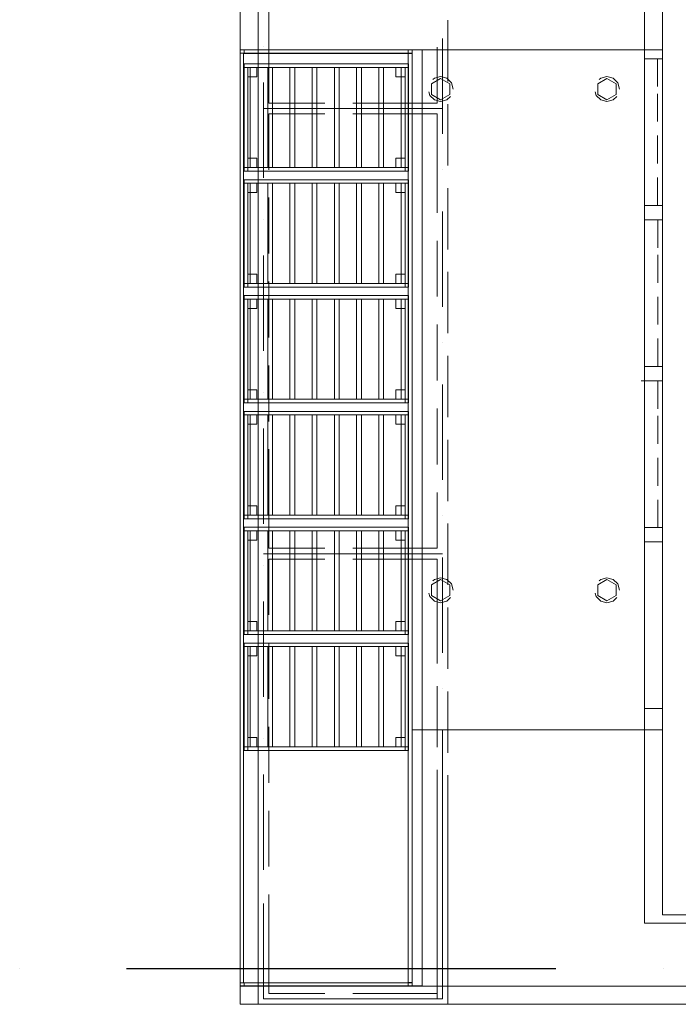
# Model space of a CAD drawing. Header units: millimetres. Extents: x 20872 to 297961, y -293704 to 213007.
# Tile 64 of 256: x 112688 to 114529, y -134901 to -132150. Entities that reach past the tile are written whole.
import ezdxf
from ezdxf.xclip import XClip

# ---------------------------------------------------------------- set-up
doc = ezdxf.new("R2010")
doc.units = ezdxf.units.MM
doc.header["$LTSCALE"] = 100
doc.header["$XCLIPFRAME"] = 2
doc.linetypes.add('ACAD_ISO10W100', pattern=[18, 12, -3, 0, -3])
for name, color, linetype in [('A--L$7--_stramien', 1, 'Continuous'), ('A--L73--_vaste keukenvoorzieningen', 8, 'Continuous'), ('A--T$1A-afwerking', 8, 'Continuous'), ('XREFS', 9, 'Continuous')]:
    doc.layers.add(name, color=color, linetype=linetype)

# ---------------------------------------------------------------- blocks, each defined once
blk = doc.blocks.new('catering')
at = {"layer": 'A--L73--_vaste keukenvoorzieningen', "lineweight": 5}
for points in [[(210541.227, 32268.221), (210541.227, 32322.509)], [(210562.827, 32322.509), (210562.827, 32268.221)], [(210541.227, 32317.243), (210541.227, 32314.118)], [(210541.227, 32317.243), (210541.227, 32314.118)], [(210540.227, 32316.353), (210540.227, 32313.555)], [(210540.227, 32316.353), (210540.227, 32313.555)], [(210563.827, 32305.501), (210563.827, 32316.353)], [(210563.827, 32313.555), (210563.827, 32316.353)], [(210541.827, 32316.11), (210541.827, 32313.703)], [(210541.827, 32316.11), (210541.827, 32313.703)], [(210551.827, 32312.075), (210551.827, 32315.2)], [(210551.827, 32311.775), (210551.827, 32314.9)], [(210551.527, 32308.851), (210551.527, 32314.184)], [(210551.527, 32308.851), (210551.527, 32314.184)], [(210549.827, 32313.555), (210540.227, 32313.555)], [(210540.227, 32313.555), (210540.227, 32271.204)], [(210540.44, 32313.555), (210540.227, 32313.555)], [(210540.227, 32313.555), (210540.227, 32313.355)], [(210540.227, 32313.555), (210540.227, 32271.194)], [(210550.385, 32313.555), (210540.227, 32313.555)], [(210540.227, 32313.555), (210550.385, 32313.555)], [(210540.227, 32313.555), (210550.385, 32313.555)], [(210549.827, 32313.554), (210540.227, 32313.554)], [(210540.227, 32313.554), (210540.227, 32271.202)], [(210540.44, 32313.355), (210540.44, 32313.555)], [(210541.527, 32313.733), (210541.527, 32313.733)], [(210541.527, 32313.733), (210541.527, 32313.733)], [(210541.827, 32313.703), (210541.827, 32310.578)], [(210541.827, 32313.703), (210541.827, 32310.578)], [(210549.827, 32313.555), (210549.613, 32313.555)], [(210549.613, 32313.555), (210549.613, 32313.355)], [(210549.827, 32311.995), (210549.827, 32313.555)], [(210549.827, 32313.555), (210551.387, 32313.555)], [(210549.827, 32271.204), (210549.827, 32313.555)], [(210549.827, 32313.355), (210549.827, 32313.555)], [(210549.827, 32313.354), (210549.827, 32313.554)], [(210550.385, 32271.194), (210550.385, 32313.555)], [(210550.385, 32313.555), (210550.385, 32301.542)], [(210550.385, 32313.555), (210563.827, 32313.555)], [(210551.227, 32310.578), (210551.227, 32313.703)], [(210551.227, 32310.578), (210551.227, 32313.703)], [(210552.168, 32313.555), (210553.728, 32313.555)], [(210554.509, 32313.555), (210556.069, 32313.555)], [(210556.85, 32313.555), (210558.41, 32313.555)], [(210559.192, 32313.555), (210560.752, 32313.555)], [(210561.267, 32313.555), (210562.827, 32313.555)], [(210562.827, 32313.555), (210562.827, 32311.995)], [(210540.227, 32313.355), (210540.44, 32313.355)], [(210540.399, 32261.427), (210540.399, 32313.355)], [(210540.399, 32313.355), (210549.613, 32313.355)], [(210540.399, 32261.425), (210540.399, 32313.354)], [(210540.399, 32313.354), (210549.613, 32313.354)], [(210549.613, 32313.355), (210549.613, 32261.427)], [(210549.613, 32313.355), (210549.827, 32313.355)], [(210549.613, 32313.354), (210549.827, 32313.354)], [(210563.827, 32313.055), (210562.827, 32313.055)], [(210563.55, 32311.495), (210563.55, 32313.055)], [(210563.827, 32311.495), (210563.827, 32313.055)], [(210547.93, 32312.766), (210540.438, 32312.766)], [(210540.438, 32312.766), (210540.438, 32312.566)], [(210547.93, 32312.766), (210540.438, 32312.766)], [(210540.438, 32312.766), (210540.438, 32312.566)], [(210540.438, 32312.566), (210547.93, 32312.566)], [(210540.638, 32312.566), (210540.438, 32312.566)], [(210540.438, 32312.566), (210540.438, 32306.768)], [(210540.638, 32312.566), (210540.438, 32312.566)], [(210540.438, 32312.566), (210540.438, 32306.768)], [(210540.438, 32312.566), (210547.93, 32312.566)], [(210540.638, 32312.566), (210541.158, 32312.566)], [(210540.638, 32312.046), (210540.638, 32312.566)], [(210540.638, 32306.768), (210540.638, 32312.566)], [(210540.638, 32306.768), (210540.638, 32312.566)], [(210541.759, 32312.566), (210540.781, 32312.566)], [(210540.781, 32312.566), (210540.781, 32306.968)], [(210541.158, 32312.566), (210541.158, 32312.046)], [(210541.227, 32312.556), (210541.227, 32309.431)], [(210541.227, 32312.556), (210541.227, 32309.431)], [(210541.759, 32306.968), (210541.759, 32312.566)], [(210543.002, 32312.566), (210542.023, 32312.566)], [(210542.023, 32312.566), (210542.023, 32306.968)], [(210543.002, 32306.968), (210543.002, 32312.566)], [(210544.245, 32312.566), (210543.266, 32312.566)], [(210543.266, 32312.566), (210543.266, 32306.968)], [(210544.245, 32306.968), (210544.245, 32312.566)], [(210545.487, 32312.566), (210544.509, 32312.566)], [(210544.509, 32312.566), (210544.509, 32306.968)], [(210545.487, 32306.968), (210545.487, 32312.566)], [(210546.73, 32312.566), (210545.752, 32312.566)], [(210545.752, 32312.566), (210545.752, 32306.968)], [(210546.73, 32306.968), (210546.73, 32312.566)], [(210547.973, 32312.566), (210546.994, 32312.566)], [(210546.994, 32312.566), (210546.994, 32306.968)], [(210549.636, 32312.766), (210547.93, 32312.766)], [(210549.636, 32312.766), (210547.93, 32312.766)], [(210547.93, 32312.566), (210549.636, 32312.566)], [(210547.93, 32312.566), (210549.636, 32312.566)], [(210547.973, 32306.968), (210547.973, 32312.566)], [(210549.215, 32312.566), (210548.237, 32312.566)], [(210548.237, 32312.566), (210548.237, 32306.968)], [(210548.916, 32312.566), (210549.436, 32312.566)], [(210548.916, 32312.046), (210548.916, 32312.566)], [(210549.215, 32306.968), (210549.215, 32312.566)], [(210549.436, 32312.566), (210549.436, 32312.046)], [(210549.636, 32312.566), (210549.436, 32312.566)], [(210549.436, 32312.566), (210549.436, 32306.968)], [(210549.636, 32312.566), (210549.436, 32312.566)], [(210549.436, 32312.566), (210549.436, 32306.768)], [(210549.636, 32312.566), (210549.636, 32312.766)], [(210549.636, 32312.566), (210549.636, 32312.766)], [(210549.636, 32306.968), (210549.636, 32312.566)], [(210549.636, 32306.768), (210549.636, 32312.566)], [(210541.158, 32312.046), (210540.638, 32312.046)], [(210541.527, 32311.733), (210541.527, 32306.399)], [(210541.527, 32311.733), (210541.527, 32306.399)], [(210549.436, 32312.046), (210548.916, 32312.046)], [(210549.827, 32310.673), (210549.827, 32311.995)], [(210551.427, 32311.955), (210550.907, 32311.655)], [(210550.907, 32311.655), (210551.427, 32311.955)], [(210551.427, 32311.955), (210550.907, 32311.655)], [(210550.907, 32311.655), (210551.427, 32311.955)], [(210551.077, 32311.962), (210550.999, 32311.883)], [(210551.427, 32312.055), (210551.077, 32311.962)], [(210551.777, 32311.962), (210551.427, 32312.055)], [(210551.946, 32311.655), (210551.427, 32311.955)], [(210551.427, 32311.955), (210551.946, 32311.655)], [(210551.946, 32311.655), (210551.427, 32311.955)], [(210551.427, 32311.955), (210551.946, 32311.655)], [(210552.033, 32311.705), (210551.777, 32311.962)], [(210560.727, 32311.955), (210560.207, 32311.655)], [(210560.207, 32311.655), (210560.727, 32311.955)], [(210560.727, 32311.955), (210560.207, 32311.655)], [(210560.207, 32311.655), (210560.727, 32311.955)], [(210560.377, 32311.962), (210560.299, 32311.883)], [(210560.727, 32312.055), (210560.377, 32311.962)], [(210561.077, 32311.962), (210560.727, 32312.055)], [(210561.246, 32311.655), (210560.727, 32311.955)], [(210560.727, 32311.955), (210561.246, 32311.655)], [(210561.246, 32311.655), (210560.727, 32311.955)], [(210560.727, 32311.955), (210561.246, 32311.655)], [(210561.333, 32311.705), (210561.077, 32311.962)], [(210550.77, 32311.194), (210550.821, 32311.005)], [(210550.907, 32311.655), (210550.907, 32311.055)], [(210550.907, 32311.055), (210550.907, 32311.655)], [(210550.907, 32311.655), (210550.907, 32311.055)], [(210550.907, 32311.055), (210550.907, 32311.655)], [(210551.946, 32311.055), (210551.946, 32311.655)], [(210551.946, 32311.655), (210551.946, 32311.055)], [(210551.946, 32311.055), (210551.946, 32311.655)], [(210551.946, 32311.655), (210551.946, 32311.055)], [(210552.127, 32311.355), (210552.033, 32311.705)], [(210560.07, 32311.194), (210560.121, 32311.005)], [(210560.207, 32311.655), (210560.207, 32311.055)], [(210560.207, 32311.055), (210560.207, 32311.655)], [(210560.207, 32311.655), (210560.207, 32311.055)], [(210560.207, 32311.055), (210560.207, 32311.655)], [(210561.246, 32311.055), (210561.246, 32311.655)], [(210561.246, 32311.655), (210561.246, 32311.055)], [(210561.246, 32311.055), (210561.246, 32311.655)], [(210561.246, 32311.655), (210561.246, 32311.055)], [(210561.427, 32311.355), (210561.333, 32311.705)], [(210562.827, 32311.214), (210562.827, 32309.654)], [(210550.821, 32311.005), (210551.077, 32310.749)], [(210550.907, 32311.055), (210551.427, 32310.755)], [(210551.427, 32310.755), (210550.907, 32311.055)], [(210550.907, 32311.055), (210551.427, 32310.755)], [(210551.427, 32310.755), (210550.907, 32311.055)], [(210551.077, 32310.749), (210551.427, 32310.655)], [(210551.427, 32310.755), (210551.946, 32311.055)], [(210551.946, 32311.055), (210551.427, 32310.755)], [(210551.427, 32310.755), (210551.946, 32311.055)], [(210551.946, 32311.055), (210551.427, 32310.755)], [(210551.427, 32310.655), (210551.777, 32310.749)], [(210551.777, 32310.749), (210551.973, 32310.946)], [(210560.121, 32311.005), (210560.377, 32310.749)], [(210560.207, 32311.055), (210560.727, 32310.755)], [(210560.727, 32310.755), (210560.207, 32311.055)], [(210560.207, 32311.055), (210560.727, 32310.755)], [(210560.727, 32310.755), (210560.207, 32311.055)], [(210560.377, 32310.749), (210560.727, 32310.655)], [(210560.727, 32310.755), (210561.246, 32311.055)], [(210561.246, 32311.055), (210560.727, 32310.755)], [(210560.727, 32310.755), (210561.246, 32311.055)], [(210561.246, 32311.055), (210560.727, 32310.755)], [(210560.727, 32310.655), (210561.077, 32310.749)], [(210561.077, 32310.749), (210561.273, 32310.946)], [(210563.55, 32309.538), (210563.55, 32311.098)], [(210563.827, 32309.538), (210563.827, 32311.098)], [(210541.527, 32310.278), (210551.527, 32310.278)], [(210541.527, 32310.278), (210551.527, 32310.278)], [(210541.827, 32310.578), (210544.952, 32310.578)], [(210541.827, 32310.578), (210544.952, 32310.578)], [(210546.514, 32310.578), (210548.102, 32310.578)], [(210546.514, 32310.578), (210548.102, 32310.578)], [(210548.102, 32310.578), (210551.227, 32310.578)], [(210548.102, 32310.578), (210551.227, 32310.578)], [(210551.827, 32307.388), (210551.827, 32310.513)], [(210551.827, 32307.088), (210551.827, 32310.213)], [(210541.827, 32309.978), (210541.827, 32306.853)], [(210541.827, 32309.978), (210544.952, 32309.978)], [(210541.827, 32309.978), (210544.952, 32309.978)], [(210541.827, 32309.978), (210541.827, 32306.853)], [(210546.514, 32309.978), (210548.102, 32309.978)], [(210546.514, 32309.978), (210548.102, 32309.978)], [(210548.102, 32309.978), (210551.227, 32309.978)], [(210548.102, 32309.978), (210551.227, 32309.978)], [(210549.827, 32308.332), (210549.827, 32309.892)], [(210551.227, 32306.853), (210551.227, 32309.978)], [(210551.227, 32306.853), (210551.227, 32309.978)], [(210562.827, 32308.873), (210562.827, 32307.313)], [(210563.55, 32307.197), (210563.55, 32308.757)], [(210563.827, 32307.197), (210563.827, 32308.757)], [(210541.227, 32307.869), (210541.227, 32304.744)], [(210541.227, 32307.869), (210541.227, 32304.744)], [(210540.638, 32307.488), (210541.158, 32307.488)], [(210540.638, 32306.968), (210540.638, 32307.488)], [(210541.158, 32307.488), (210541.158, 32306.968)], [(210548.916, 32307.488), (210549.436, 32307.488)], [(210548.916, 32306.968), (210548.916, 32307.488)], [(210549.436, 32307.488), (210549.436, 32306.968)], [(210549.827, 32305.991), (210549.827, 32307.551)], [(210540.438, 32306.968), (210540.438, 32306.768)], [(210547.93, 32306.968), (210540.438, 32306.968)], [(210540.438, 32306.968), (210540.438, 32306.768)], [(210547.93, 32306.968), (210540.438, 32306.968)], [(210540.438, 32306.768), (210547.93, 32306.768)], [(210540.438, 32306.768), (210547.93, 32306.768)], [(210540.438, 32306.768), (210540.638, 32306.768)], [(210540.438, 32306.768), (210540.638, 32306.768)], [(210541.158, 32306.968), (210540.638, 32306.968)], [(210540.781, 32306.968), (210541.759, 32306.968)], [(210542.023, 32306.968), (210543.002, 32306.968)], [(210543.266, 32306.968), (210544.245, 32306.968)], [(210544.509, 32306.968), (210545.487, 32306.968)], [(210545.752, 32306.968), (210546.73, 32306.968)], [(210546.994, 32306.968), (210547.973, 32306.968)], [(210549.636, 32306.968), (210547.93, 32306.968)], [(210549.636, 32306.968), (210547.93, 32306.968)], [(210547.93, 32306.768), (210549.636, 32306.768)], [(210547.93, 32306.768), (210549.636, 32306.768)], [(210548.237, 32306.968), (210549.215, 32306.968)], [(210549.436, 32306.968), (210548.916, 32306.968)], [(210549.436, 32306.968), (210549.636, 32306.968)], [(210549.436, 32306.768), (210549.636, 32306.768)], [(210549.636, 32306.768), (210549.636, 32306.968)], [(210549.636, 32306.768), (210549.636, 32306.968)], [(210551.227, 32304.446), (210551.227, 32306.853)], [(210551.227, 32304.446), (210551.227, 32306.853)], [(210551.527, 32306.851), (210551.527, 32306.851)], [(210551.527, 32306.851), (210551.527, 32306.851)], [(210540.438, 32306.294), (210540.438, 32306.094)], [(210547.93, 32306.294), (210540.438, 32306.294)], [(210540.438, 32306.294), (210540.438, 32306.094)], [(210547.93, 32306.294), (210540.438, 32306.294)], [(210549.636, 32306.294), (210547.93, 32306.294)], [(210549.636, 32306.294), (210547.93, 32306.294)], [(210549.636, 32306.094), (210549.636, 32306.294)], [(210549.636, 32306.094), (210549.636, 32306.294)], [(210562.827, 32306.532), (210562.827, 32304.972)], [(210563.55, 32304.855), (210563.55, 32306.415)], [(210563.827, 32304.855), (210563.827, 32306.415)], [(210540.638, 32306.094), (210540.438, 32306.094)], [(210540.438, 32306.094), (210540.438, 32300.296)], [(210540.638, 32306.094), (210540.438, 32306.094)], [(210540.438, 32306.094), (210540.438, 32300.296)], [(210540.438, 32306.094), (210547.93, 32306.094)], [(210540.438, 32306.094), (210547.93, 32306.094)], [(210540.638, 32300.296), (210540.638, 32306.094)], [(210540.638, 32300.296), (210540.638, 32306.094)], [(210540.638, 32306.094), (210541.158, 32306.094)], [(210540.638, 32305.574), (210540.638, 32306.094)], [(210541.759, 32306.094), (210540.781, 32306.094)], [(210540.781, 32306.094), (210540.781, 32300.496)], [(210541.158, 32306.094), (210541.158, 32305.574)], [(210541.759, 32300.496), (210541.759, 32306.094)], [(210543.002, 32306.094), (210542.023, 32306.094)], [(210542.023, 32306.094), (210542.023, 32300.496)], [(210543.002, 32300.496), (210543.002, 32306.094)], [(210544.245, 32306.094), (210543.266, 32306.094)], [(210543.266, 32306.094), (210543.266, 32300.496)], [(210544.245, 32300.496), (210544.245, 32306.094)], [(210545.487, 32306.094), (210544.509, 32306.094)], [(210544.509, 32306.094), (210544.509, 32300.496)], [(210545.487, 32300.496), (210545.487, 32306.094)], [(210546.73, 32306.094), (210545.752, 32306.094)], [(210545.752, 32306.094), (210545.752, 32300.496)], [(210546.73, 32300.496), (210546.73, 32306.094)], [(210547.973, 32306.094), (210546.994, 32306.094)], [(210546.994, 32306.094), (210546.994, 32300.496)], [(210547.93, 32306.094), (210549.636, 32306.094)], [(210547.93, 32306.094), (210549.636, 32306.094)], [(210547.973, 32300.496), (210547.973, 32306.094)], [(210549.215, 32306.094), (210548.237, 32306.094)], [(210548.237, 32306.094), (210548.237, 32300.496)], [(210548.916, 32306.094), (210549.436, 32306.094)], [(210548.916, 32305.574), (210548.916, 32306.094)], [(210549.215, 32300.496), (210549.215, 32306.094)], [(210549.636, 32306.094), (210549.436, 32306.094)], [(210549.436, 32306.094), (210549.436, 32300.496)], [(210549.636, 32306.094), (210549.436, 32306.094)], [(210549.436, 32306.094), (210549.436, 32300.296)], [(210549.436, 32306.094), (210549.436, 32305.574)], [(210549.636, 32300.496), (210549.636, 32306.094)], [(210549.636, 32300.296), (210549.636, 32306.094)], [(210551.827, 32302.701), (210551.827, 32305.826)], [(210541.158, 32305.574), (210540.638, 32305.574)], [(210541.827, 32305.291), (210541.827, 32302.166)], [(210541.827, 32305.291), (210541.827, 32302.166)], [(210549.436, 32305.574), (210548.916, 32305.574)], [(210549.827, 32303.65), (210549.827, 32305.21)], [(210551.827, 32302.401), (210551.827, 32305.526)], [(210563.827, 32304.513), (210563.827, 32305.501)], [(210563.827, 32304.855), (210562.827, 32304.855)], [(210541.527, 32304.066), (210541.527, 32304.066)], [(210541.527, 32304.066), (210541.527, 32304.066)], [(210551.527, 32299.184), (210551.527, 32304.518)], [(210551.527, 32299.184), (210551.527, 32304.518)], [(210562.827, 32304.191), (210562.827, 32302.631)], [(210563.827, 32304.055), (210562.827, 32304.055)], [(210563.579, 32302.495), (210563.579, 32304.055)], [(210563.827, 32266.23), (210563.827, 32304.513)], [(210563.827, 32302.495), (210563.827, 32304.055)], [(210541.227, 32303.182), (210541.227, 32300.057)], [(210541.227, 32303.182), (210541.227, 32300.057)], [(210549.827, 32301.309), (210549.827, 32302.869)], [(210551.227, 32299.759), (210551.227, 32302.884)], [(210551.227, 32299.759), (210551.227, 32302.884)], [(210541.527, 32302.066), (210541.527, 32296.733)], [(210541.527, 32302.066), (210541.527, 32296.733)], [(210562.827, 32301.849), (210562.827, 32300.289)], [(210563.579, 32300.538), (210563.579, 32302.098)], [(210563.827, 32300.538), (210563.827, 32302.098)], [(210550.385, 32301.542), (210550.385, 32301.241)], [(210540.638, 32301.016), (210541.158, 32301.016)], [(210540.638, 32300.496), (210540.638, 32301.016)], [(210541.158, 32301.016), (210541.158, 32300.496)], [(210548.916, 32301.016), (210549.436, 32301.016)], [(210548.916, 32300.496), (210548.916, 32301.016)], [(210549.436, 32301.016), (210549.436, 32300.496)], [(210550.385, 32301.241), (210550.385, 32261.227)], [(210551.827, 32298.014), (210551.827, 32301.139)], [(210551.827, 32297.714), (210551.827, 32300.839)], [(210540.438, 32300.496), (210540.438, 32300.296)], [(210547.93, 32300.496), (210540.438, 32300.496)], [(210540.438, 32300.496), (210540.438, 32300.296)], [(210547.93, 32300.496), (210540.438, 32300.496)], [(210540.438, 32300.296), (210540.638, 32300.296)], [(210540.438, 32300.296), (210540.638, 32300.296)], [(210540.438, 32300.296), (210547.93, 32300.296)], [(210540.438, 32300.296), (210547.93, 32300.296)], [(210541.158, 32300.496), (210540.638, 32300.496)], [(210540.781, 32300.496), (210541.759, 32300.496)], [(210541.827, 32300.604), (210541.827, 32297.479)], [(210541.827, 32300.604), (210541.827, 32297.479)], [(210542.023, 32300.496), (210543.002, 32300.496)], [(210543.266, 32300.496), (210544.245, 32300.496)], [(210544.509, 32300.496), (210545.487, 32300.496)], [(210545.752, 32300.496), (210546.73, 32300.496)], [(210546.994, 32300.496), (210547.973, 32300.496)], [(210549.636, 32300.496), (210547.93, 32300.496)], [(210549.636, 32300.496), (210547.93, 32300.496)], [(210547.93, 32300.296), (210549.636, 32300.296)], [(210547.93, 32300.296), (210549.636, 32300.296)], [(210548.237, 32300.496), (210549.215, 32300.496)], [(210549.436, 32300.496), (210548.916, 32300.496)], [(210549.436, 32300.496), (210549.636, 32300.496)], [(210549.436, 32300.296), (210549.636, 32300.296)], [(210549.636, 32300.296), (210549.636, 32300.496)], [(210549.636, 32300.296), (210549.636, 32300.496)], [(210549.827, 32298.967), (210549.827, 32300.527)], [(210540.438, 32299.822), (210540.438, 32299.622)], [(210547.93, 32299.822), (210540.438, 32299.822)], [(210540.438, 32299.822), (210540.438, 32299.622)], [(210547.93, 32299.822), (210540.438, 32299.822)], [(210540.638, 32299.622), (210540.438, 32299.622)], [(210540.438, 32299.622), (210540.438, 32293.824)], [(210540.638, 32299.622), (210540.438, 32299.622)], [(210540.438, 32299.622), (210540.438, 32293.824)], [(210540.438, 32299.622), (210547.93, 32299.622)], [(210540.438, 32299.622), (210547.93, 32299.622)], [(210540.638, 32293.824), (210540.638, 32299.622)], [(210540.638, 32293.824), (210540.638, 32299.622)], [(210540.638, 32299.622), (210541.158, 32299.622)], [(210540.638, 32299.102), (210540.638, 32299.622)], [(210541.759, 32299.622), (210540.781, 32299.622)], [(210540.781, 32299.622), (210540.781, 32294.024)], [(210541.158, 32299.622), (210541.158, 32299.102)], [(210541.759, 32294.024), (210541.759, 32299.622)], [(210543.002, 32299.622), (210542.023, 32299.622)], [(210542.023, 32299.622), (210542.023, 32294.024)], [(210543.002, 32294.024), (210543.002, 32299.622)], [(210544.245, 32299.622), (210543.266, 32299.622)], [(210543.266, 32299.622), (210543.266, 32294.024)], [(210544.245, 32294.024), (210544.245, 32299.622)], [(210545.487, 32299.622), (210544.509, 32299.622)], [(210544.509, 32299.622), (210544.509, 32294.024)], [(210545.487, 32294.024), (210545.487, 32299.622)], [(210546.73, 32299.622), (210545.752, 32299.622)], [(210545.752, 32299.622), (210545.752, 32294.024)], [(210546.73, 32294.024), (210546.73, 32299.622)], [(210547.973, 32299.622), (210546.994, 32299.622)], [(210546.994, 32299.622), (210546.994, 32294.024)], [(210549.636, 32299.822), (210547.93, 32299.822)], [(210549.636, 32299.822), (210547.93, 32299.822)], [(210547.93, 32299.622), (210549.636, 32299.622)], [(210547.93, 32299.622), (210549.636, 32299.622)], [(210547.973, 32294.024), (210547.973, 32299.622)], [(210549.215, 32299.622), (210548.237, 32299.622)], [(210548.237, 32299.622), (210548.237, 32294.024)], [(210548.916, 32299.622), (210549.436, 32299.622)], [(210548.916, 32299.102), (210548.916, 32299.622)], [(210549.215, 32294.024), (210549.215, 32299.622)], [(210549.636, 32299.622), (210549.436, 32299.622)], [(210549.436, 32299.622), (210549.436, 32294.024)], [(210549.636, 32299.622), (210549.436, 32299.622)], [(210549.436, 32299.622), (210549.436, 32293.824)], [(210549.436, 32299.622), (210549.436, 32299.102)], [(210549.636, 32299.622), (210549.636, 32299.822)], [(210549.636, 32299.622), (210549.636, 32299.822)], [(210549.636, 32294.024), (210549.636, 32299.622)], [(210549.636, 32293.824), (210549.636, 32299.622)], [(210563.579, 32298.197), (210563.579, 32299.757)], [(210563.827, 32298.197), (210563.827, 32299.757)], [(210541.158, 32299.102), (210540.638, 32299.102)], [(210549.436, 32299.102), (210548.916, 32299.102)], [(210562.827, 32299.508), (210562.827, 32297.948)], [(210541.227, 32298.495), (210541.227, 32295.37)], [(210541.227, 32298.495), (210541.227, 32295.37)], [(210549.827, 32296.626), (210549.827, 32298.186)], [(210551.227, 32295.072), (210551.227, 32298.197)], [(210551.227, 32295.072), (210551.227, 32298.197)], [(210563.579, 32295.855), (210563.579, 32297.415)], [(210563.827, 32295.855), (210563.827, 32297.415)], [(210551.527, 32297.184), (210551.527, 32297.184)], [(210551.527, 32297.184), (210551.527, 32297.184)], [(210562.827, 32297.167), (210562.827, 32295.607)], [(210551.827, 32293.327), (210551.827, 32296.452)], [(210541.827, 32295.917), (210541.827, 32292.792)], [(210541.827, 32295.917), (210541.827, 32292.792)], [(210549.827, 32294.285), (210549.827, 32295.845)], [(210551.827, 32293.027), (210551.827, 32296.152)], [(210563.827, 32295.855), (210562.827, 32295.855)], [(210551.527, 32289.518), (210551.527, 32294.851)], [(210551.527, 32289.518), (210551.527, 32294.851)], [(210563.827, 32295.055), (210562.636, 32295.055)], [(210562.827, 32295.055), (210563.527, 32295.055)], [(210562.827, 32295.055), (210563.527, 32295.055)], [(210562.827, 32295.055), (210563.527, 32295.055)], [(210562.827, 32294.826), (210562.827, 32293.266)], [(210563.563, 32293.495), (210563.563, 32295.055)], [(210563.827, 32293.495), (210563.827, 32295.055)], [(210540.638, 32294.544), (210541.158, 32294.544)], [(210540.638, 32294.024), (210540.638, 32294.544)], [(210541.158, 32294.544), (210541.158, 32294.024)], [(210541.527, 32294.399), (210541.527, 32294.399)], [(210541.527, 32294.399), (210541.527, 32294.399)], [(210548.916, 32294.544), (210549.436, 32294.544)], [(210548.916, 32294.024), (210548.916, 32294.544)], [(210549.436, 32294.544), (210549.436, 32294.024)], [(210540.438, 32294.024), (210540.438, 32293.824)], [(210547.93, 32294.024), (210540.438, 32294.024)], [(210540.438, 32294.024), (210540.438, 32293.824)], [(210547.93, 32294.024), (210540.438, 32294.024)], [(210540.438, 32293.824), (210540.638, 32293.824)], [(210540.438, 32293.824), (210540.638, 32293.824)], [(210540.438, 32293.824), (210547.93, 32293.824)], [(210540.438, 32293.824), (210547.93, 32293.824)], [(210541.158, 32294.024), (210540.638, 32294.024)], [(210540.781, 32294.024), (210541.759, 32294.024)], [(210541.227, 32293.808), (210541.227, 32290.683)], [(210541.227, 32293.808), (210541.227, 32290.683)], [(210542.023, 32294.024), (210543.002, 32294.024)], [(210543.266, 32294.024), (210544.245, 32294.024)], [(210544.509, 32294.024), (210545.487, 32294.024)], [(210545.752, 32294.024), (210546.73, 32294.024)], [(210546.994, 32294.024), (210547.973, 32294.024)], [(210549.636, 32294.024), (210547.93, 32294.024)], [(210549.636, 32294.024), (210547.93, 32294.024)], [(210547.93, 32293.824), (210549.636, 32293.824)], [(210547.93, 32293.824), (210549.636, 32293.824)], [(210548.237, 32294.024), (210549.215, 32294.024)], [(210549.436, 32294.024), (210548.916, 32294.024)], [(210549.436, 32294.024), (210549.636, 32294.024)], [(210549.436, 32293.824), (210549.636, 32293.824)], [(210549.636, 32293.824), (210549.636, 32294.024)], [(210549.636, 32293.824), (210549.636, 32294.024)], [(210540.438, 32293.35), (210540.438, 32293.15)], [(210547.93, 32293.35), (210540.438, 32293.35)], [(210540.438, 32293.35), (210540.438, 32293.15)], [(210547.93, 32293.35), (210540.438, 32293.35)], [(210540.638, 32293.15), (210540.438, 32293.15)], [(210540.438, 32293.15), (210540.438, 32287.352)], [(210540.638, 32293.15), (210540.438, 32293.15)], [(210540.438, 32293.15), (210540.438, 32287.352)], [(210540.438, 32293.15), (210547.93, 32293.15)], [(210540.438, 32293.15), (210547.93, 32293.15)], [(210540.638, 32287.352), (210540.638, 32293.15)], [(210540.638, 32287.352), (210540.638, 32293.15)], [(210540.638, 32293.15), (210541.158, 32293.15)], [(210540.638, 32292.63), (210540.638, 32293.15)], [(210541.759, 32293.15), (210540.781, 32293.15)], [(210540.781, 32293.15), (210540.781, 32287.552)], [(210541.158, 32293.15), (210541.158, 32292.63)], [(210541.759, 32287.552), (210541.759, 32293.15)], [(210543.002, 32293.15), (210542.023, 32293.15)], [(210542.023, 32293.15), (210542.023, 32287.552)], [(210543.002, 32287.552), (210543.002, 32293.15)], [(210544.245, 32293.15), (210543.266, 32293.15)], [(210543.266, 32293.15), (210543.266, 32287.552)], [(210544.245, 32287.552), (210544.245, 32293.15)], [(210545.487, 32293.15), (210544.509, 32293.15)], [(210544.509, 32293.15), (210544.509, 32287.552)], [(210545.487, 32287.552), (210545.487, 32293.15)], [(210546.73, 32293.15), (210545.752, 32293.15)], [(210545.752, 32293.15), (210545.752, 32287.552)], [(210546.73, 32287.552), (210546.73, 32293.15)], [(210547.973, 32293.15), (210546.994, 32293.15)], [(210546.994, 32293.15), (210546.994, 32287.552)], [(210549.636, 32293.35), (210547.93, 32293.35)], [(210549.636, 32293.35), (210547.93, 32293.35)], [(210547.93, 32293.15), (210549.636, 32293.15)], [(210547.93, 32293.15), (210549.636, 32293.15)], [(210547.973, 32287.552), (210547.973, 32293.15)], [(210549.215, 32293.15), (210548.237, 32293.15)], [(210548.237, 32293.15), (210548.237, 32287.552)], [(210548.916, 32293.15), (210549.436, 32293.15)], [(210548.916, 32292.63), (210548.916, 32293.15)], [(210549.215, 32287.552), (210549.215, 32293.15)], [(210549.636, 32293.15), (210549.436, 32293.15)], [(210549.436, 32293.15), (210549.436, 32287.552)], [(210549.636, 32293.15), (210549.436, 32293.15)], [(210549.436, 32293.15), (210549.436, 32287.352)], [(210549.436, 32293.15), (210549.436, 32292.63)], [(210549.636, 32293.15), (210549.636, 32293.35)], [(210549.636, 32293.15), (210549.636, 32293.35)], [(210549.636, 32287.552), (210549.636, 32293.15)], [(210549.636, 32287.352), (210549.636, 32293.15)], [(210549.827, 32291.944), (210549.827, 32293.504)], [(210551.227, 32290.385), (210551.227, 32293.51)], [(210551.227, 32290.385), (210551.227, 32293.51)], [(210563.563, 32291.538), (210563.563, 32293.098)], [(210563.827, 32291.538), (210563.827, 32293.098)], [(210541.158, 32292.63), (210540.638, 32292.63)], [(210549.436, 32292.63), (210548.916, 32292.63)], [(210562.827, 32292.485), (210562.827, 32290.925)], [(210541.527, 32292.399), (210541.527, 32287.066)], [(210541.527, 32292.399), (210541.527, 32287.066)], [(210551.827, 32288.64), (210551.827, 32291.765)], [(210551.827, 32288.34), (210551.827, 32291.465)], [(210541.827, 32291.23), (210541.827, 32288.823)], [(210541.827, 32291.23), (210541.827, 32288.823)], [(210549.827, 32289.603), (210549.827, 32291.163)], [(210563.563, 32289.197), (210563.563, 32290.757)], [(210563.827, 32289.197), (210563.827, 32290.757)], [(210562.827, 32290.143), (210562.827, 32288.583)], [(210541.227, 32289.121), (210541.227, 32285.996)], [(210541.227, 32289.121), (210541.227, 32285.996)], [(210541.827, 32288.823), (210541.827, 32285.698)], [(210541.827, 32288.823), (210541.827, 32285.698)], [(210549.827, 32287.261), (210549.827, 32288.821)], [(210551.227, 32285.698), (210551.227, 32288.823)], [(210551.227, 32285.698), (210551.227, 32288.823)], [(210540.638, 32288.072), (210541.158, 32288.072)], [(210540.638, 32287.552), (210540.638, 32288.072)], [(210541.158, 32288.072), (210541.158, 32287.552)], [(210548.916, 32288.072), (210549.436, 32288.072)], [(210548.916, 32287.552), (210548.916, 32288.072)], [(210549.436, 32288.072), (210549.436, 32287.552)], [(210563.563, 32286.855), (210563.563, 32288.415)], [(210563.827, 32286.855), (210563.827, 32288.415)], [(210540.438, 32287.552), (210540.438, 32287.352)], [(210547.93, 32287.552), (210540.438, 32287.552)], [(210540.438, 32287.552), (210540.438, 32287.352)], [(210547.93, 32287.552), (210540.438, 32287.552)], [(210541.158, 32287.552), (210540.638, 32287.552)], [(210540.781, 32287.552), (210541.759, 32287.552)], [(210542.023, 32287.552), (210543.002, 32287.552)], [(210543.266, 32287.552), (210544.245, 32287.552)], [(210544.509, 32287.552), (210545.487, 32287.552)], [(210545.752, 32287.552), (210546.73, 32287.552)], [(210546.994, 32287.552), (210547.973, 32287.552)], [(210549.636, 32287.552), (210547.93, 32287.552)], [(210549.636, 32287.552), (210547.93, 32287.552)], [(210548.237, 32287.552), (210549.215, 32287.552)], [(210549.436, 32287.552), (210548.916, 32287.552)], [(210549.436, 32287.552), (210549.636, 32287.552)], [(210549.636, 32287.352), (210549.636, 32287.552)], [(210549.636, 32287.352), (210549.636, 32287.552)], [(210551.527, 32287.518), (210551.527, 32287.518)], [(210551.527, 32287.518), (210551.527, 32287.518)], [(210562.827, 32287.802), (210562.827, 32286.242)], [(210540.438, 32287.352), (210540.638, 32287.352)], [(210540.438, 32287.352), (210540.638, 32287.352)], [(210540.438, 32287.352), (210547.93, 32287.352)], [(210540.438, 32287.352), (210547.93, 32287.352)], [(210547.93, 32287.352), (210549.636, 32287.352)], [(210547.93, 32287.352), (210549.636, 32287.352)], [(210549.436, 32287.352), (210549.636, 32287.352)], [(210551.827, 32283.953), (210551.827, 32287.078)], [(210540.438, 32286.878), (210540.438, 32286.678)], [(210547.93, 32286.878), (210540.438, 32286.878)], [(210540.438, 32286.878), (210540.438, 32286.678)], [(210547.93, 32286.878), (210540.438, 32286.878)], [(210540.638, 32286.678), (210540.438, 32286.678)], [(210540.438, 32286.678), (210540.438, 32280.88)], [(210540.638, 32286.678), (210540.438, 32286.678)], [(210540.438, 32286.678), (210540.438, 32280.88)], [(210540.438, 32286.678), (210547.93, 32286.678)], [(210540.438, 32286.678), (210547.93, 32286.678)], [(210540.638, 32286.678), (210541.158, 32286.678)], [(210540.638, 32286.158), (210540.638, 32286.678)], [(210540.638, 32280.88), (210540.638, 32286.678)], [(210540.638, 32280.88), (210540.638, 32286.678)], [(210541.759, 32286.678), (210540.781, 32286.678)], [(210540.781, 32286.678), (210540.781, 32281.08)], [(210541.158, 32286.678), (210541.158, 32286.158)], [(210541.759, 32281.08), (210541.759, 32286.678)], [(210543.002, 32286.678), (210542.023, 32286.678)], [(210542.023, 32286.678), (210542.023, 32281.08)], [(210543.002, 32281.08), (210543.002, 32286.678)], [(210544.245, 32286.678), (210543.266, 32286.678)], [(210543.266, 32286.678), (210543.266, 32281.08)], [(210544.245, 32281.08), (210544.245, 32286.678)], [(210545.487, 32286.678), (210544.509, 32286.678)], [(210544.509, 32286.678), (210544.509, 32281.08)], [(210545.487, 32281.08), (210545.487, 32286.678)], [(210546.73, 32286.678), (210545.752, 32286.678)], [(210545.752, 32286.678), (210545.752, 32281.08)], [(210546.73, 32281.08), (210546.73, 32286.678)], [(210547.973, 32286.678), (210546.994, 32286.678)], [(210546.994, 32286.678), (210546.994, 32281.08)], [(210549.636, 32286.878), (210547.93, 32286.878)], [(210549.636, 32286.878), (210547.93, 32286.878)], [(210547.93, 32286.678), (210549.636, 32286.678)], [(210547.93, 32286.678), (210549.636, 32286.678)], [(210547.973, 32281.08), (210547.973, 32286.678)], [(210549.215, 32286.678), (210548.237, 32286.678)], [(210548.237, 32286.678), (210548.237, 32281.08)], [(210548.916, 32286.678), (210549.436, 32286.678)], [(210548.916, 32286.158), (210548.916, 32286.678)], [(210549.215, 32281.08), (210549.215, 32286.678)], [(210549.436, 32286.678), (210549.436, 32286.158)], [(210549.636, 32286.678), (210549.436, 32286.678)], [(210549.436, 32286.678), (210549.436, 32281.08)], [(210549.636, 32286.678), (210549.436, 32286.678)], [(210549.436, 32286.678), (210549.436, 32280.88)], [(210549.636, 32286.678), (210549.636, 32286.878)], [(210549.636, 32286.678), (210549.636, 32286.878)], [(210549.636, 32281.08), (210549.636, 32286.678)], [(210549.636, 32280.88), (210549.636, 32286.678)], [(210549.827, 32284.92), (210549.827, 32286.48)], [(210551.827, 32283.653), (210551.827, 32286.778)], [(210563.827, 32286.855), (210562.827, 32286.855)], [(210541.158, 32286.158), (210540.638, 32286.158)], [(210549.436, 32286.158), (210548.916, 32286.158)], [(210563.827, 32286.055), (210562.827, 32286.055)], [(210563.827, 32284.495), (210563.827, 32286.055)], [(210541.527, 32285.398), (210551.527, 32285.398)], [(210541.527, 32285.398), (210551.527, 32285.398)], [(210541.827, 32285.698), (210544.952, 32285.698)], [(210541.827, 32285.698), (210544.952, 32285.698)], [(210546.514, 32285.698), (210548.102, 32285.698)], [(210546.514, 32285.698), (210548.102, 32285.698)], [(210548.102, 32285.698), (210551.227, 32285.698)], [(210548.102, 32285.698), (210551.227, 32285.698)], [(210562.827, 32285.461), (210562.827, 32283.901)], [(210541.827, 32285.098), (210541.827, 32281.973)], [(210541.827, 32285.098), (210544.952, 32285.098)], [(210541.827, 32285.098), (210544.952, 32285.098)], [(210541.827, 32285.098), (210541.827, 32281.973)], [(210546.514, 32285.098), (210548.102, 32285.098)], [(210546.514, 32285.098), (210548.102, 32285.098)], [(210548.102, 32285.098), (210551.227, 32285.098)], [(210548.102, 32285.098), (210551.227, 32285.098)], [(210551.227, 32281.973), (210551.227, 32285.098)], [(210551.227, 32281.973), (210551.227, 32285.098)], [(210551.527, 32279.851), (210551.527, 32285.184)], [(210551.527, 32279.851), (210551.527, 32285.184)], [(210541.227, 32284.434), (210541.227, 32281.309)], [(210541.227, 32284.434), (210541.227, 32281.309)], [(210541.527, 32284.733), (210541.527, 32284.733)], [(210541.527, 32284.733), (210541.527, 32284.733)], [(210563.827, 32283.779), (210563.827, 32284.495)], [(210549.827, 32282.579), (210549.827, 32284.139)], [(210550.907, 32283.655), (210551.427, 32283.955)], [(210551.427, 32283.955), (210550.907, 32283.655)], [(210550.907, 32283.655), (210551.427, 32283.955)], [(210551.427, 32283.955), (210550.907, 32283.655)], [(210550.907, 32283.055), (210550.907, 32283.655)], [(210550.907, 32283.655), (210550.907, 32283.055)], [(210550.907, 32283.055), (210550.907, 32283.655)], [(210550.907, 32283.655), (210550.907, 32283.055)], [(210551.077, 32283.962), (210550.999, 32283.883)], [(210551.427, 32284.055), (210551.077, 32283.962)], [(210551.777, 32283.962), (210551.427, 32284.055)], [(210551.427, 32283.955), (210551.946, 32283.655)], [(210551.946, 32283.655), (210551.427, 32283.955)], [(210551.427, 32283.955), (210551.946, 32283.655)], [(210551.946, 32283.655), (210551.427, 32283.955)], [(210552.033, 32283.705), (210551.777, 32283.962)], [(210551.946, 32283.655), (210551.946, 32283.055)], [(210551.946, 32283.055), (210551.946, 32283.655)], [(210551.946, 32283.655), (210551.946, 32283.055)], [(210551.946, 32283.055), (210551.946, 32283.655)], [(210552.127, 32283.355), (210552.033, 32283.705)], [(210560.207, 32283.655), (210560.727, 32283.955)], [(210560.207, 32283.655), (210560.207, 32283.055)], [(210560.377, 32283.962), (210560.299, 32283.883)], [(210560.727, 32284.055), (210560.377, 32283.962)], [(210561.077, 32283.962), (210560.727, 32284.055)], [(210560.727, 32283.955), (210561.246, 32283.655)], [(210561.246, 32283.655), (210560.727, 32283.955)], [(210560.727, 32283.955), (210561.246, 32283.655)], [(210561.246, 32283.655), (210560.727, 32283.955)], [(210561.333, 32283.705), (210561.077, 32283.962)], [(210561.246, 32283.655), (210561.246, 32283.055)], [(210561.246, 32283.055), (210561.246, 32283.655)], [(210561.246, 32283.655), (210561.246, 32283.055)], [(210561.246, 32283.055), (210561.246, 32283.655)], [(210561.427, 32283.355), (210561.333, 32283.705)], [(210550.77, 32283.194), (210550.821, 32283.005)], [(210560.07, 32283.194), (210560.121, 32283.005)], [(210562.827, 32283.12), (210562.827, 32281.56)], [(210541.527, 32282.733), (210541.527, 32277.399)], [(210541.527, 32282.733), (210541.527, 32277.399)], [(210550.821, 32283.005), (210551.077, 32282.749)], [(210551.427, 32282.755), (210550.907, 32283.055)], [(210550.907, 32283.055), (210551.427, 32282.755)], [(210551.427, 32282.755), (210550.907, 32283.055)], [(210550.907, 32283.055), (210551.427, 32282.755)], [(210551.077, 32282.749), (210551.427, 32282.655)], [(210551.946, 32283.055), (210551.427, 32282.755)], [(210551.427, 32282.755), (210551.946, 32283.055)], [(210551.946, 32283.055), (210551.427, 32282.755)], [(210551.427, 32282.755), (210551.946, 32283.055)], [(210551.427, 32282.655), (210551.777, 32282.749)], [(210551.777, 32282.749), (210551.973, 32282.946)], [(210560.121, 32283.005), (210560.377, 32282.749)], [(210560.727, 32282.755), (210560.207, 32283.055)], [(210560.377, 32282.749), (210560.727, 32282.655)], [(210561.246, 32283.055), (210560.727, 32282.755)], [(210560.727, 32282.755), (210561.246, 32283.055)], [(210561.246, 32283.055), (210560.727, 32282.755)], [(210560.727, 32282.755), (210561.246, 32283.055)], [(210560.727, 32282.655), (210561.077, 32282.749)], [(210561.077, 32282.749), (210561.273, 32282.946)], [(210563.827, 32281.438), (210563.827, 32282.998)], [(210551.827, 32279.266), (210551.827, 32282.391)], [(210551.827, 32278.966), (210551.827, 32282.091)], [(210540.638, 32281.6), (210541.158, 32281.6)], [(210540.638, 32281.08), (210540.638, 32281.6)], [(210541.158, 32281.6), (210541.158, 32281.08)], [(210548.916, 32281.6), (210549.436, 32281.6)], [(210548.916, 32281.08), (210548.916, 32281.6)], [(210549.436, 32281.6), (210549.436, 32281.08)], [(210549.827, 32280.238), (210549.827, 32281.798)], [(210551.227, 32279.566), (210551.227, 32281.973)], [(210551.227, 32279.266), (210551.227, 32281.973)], [(210547.93, 32281.08), (210540.438, 32281.08)], [(210540.438, 32281.08), (210540.438, 32280.88)], [(210547.93, 32281.08), (210540.438, 32281.08)], [(210540.438, 32281.08), (210540.438, 32280.88)], [(210541.158, 32281.08), (210540.638, 32281.08)], [(210540.781, 32281.08), (210541.759, 32281.08)], [(210542.023, 32281.08), (210543.002, 32281.08)], [(210543.266, 32281.08), (210544.245, 32281.08)], [(210544.509, 32281.08), (210545.487, 32281.08)], [(210545.752, 32281.08), (210546.73, 32281.08)], [(210546.994, 32281.08), (210547.973, 32281.08)], [(210549.636, 32281.08), (210547.93, 32281.08)], [(210549.636, 32281.08), (210547.93, 32281.08)], [(210548.237, 32281.08), (210549.215, 32281.08)], [(210549.436, 32281.08), (210548.916, 32281.08)], [(210549.436, 32281.08), (210549.636, 32281.08)], [(210549.636, 32280.88), (210549.636, 32281.08)], [(210549.636, 32280.88), (210549.636, 32281.08)], [(210540.438, 32280.88), (210540.638, 32280.88)], [(210540.438, 32280.88), (210540.638, 32280.88)], [(210540.438, 32280.88), (210547.93, 32280.88)], [(210540.438, 32280.88), (210547.93, 32280.88)], [(210540.438, 32280.406), (210540.438, 32280.206)], [(210547.93, 32280.406), (210540.438, 32280.406)], [(210540.438, 32280.406), (210540.438, 32280.206)], [(210547.93, 32280.406), (210540.438, 32280.406)], [(210541.827, 32280.411), (210541.827, 32277.286)], [(210541.827, 32280.411), (210541.827, 32277.286)], [(210547.93, 32280.88), (210549.636, 32280.88)], [(210547.93, 32280.88), (210549.636, 32280.88)], [(210549.636, 32280.406), (210547.93, 32280.406)], [(210549.636, 32280.406), (210547.93, 32280.406)], [(210549.436, 32280.88), (210549.636, 32280.88)], [(210549.636, 32280.206), (210549.636, 32280.406)], [(210549.636, 32280.206), (210549.636, 32280.406)], [(210562.827, 32280.779), (210562.827, 32279.219)], [(210563.827, 32279.097), (210563.827, 32280.657)], [(210540.638, 32280.206), (210540.438, 32280.206)], [(210540.438, 32280.206), (210540.438, 32274.408)], [(210540.638, 32280.206), (210540.438, 32280.206)], [(210540.438, 32280.206), (210540.438, 32274.408)], [(210540.438, 32280.206), (210547.93, 32280.206)], [(210540.438, 32280.206), (210547.93, 32280.206)], [(210540.638, 32274.408), (210540.638, 32280.206)], [(210540.638, 32274.408), (210540.638, 32280.206)], [(210540.638, 32280.206), (210541.158, 32280.206)], [(210540.638, 32279.686), (210540.638, 32280.206)], [(210541.759, 32280.206), (210540.781, 32280.206)], [(210540.781, 32280.206), (210540.781, 32274.608)], [(210541.158, 32280.206), (210541.158, 32279.686)], [(210541.759, 32274.608), (210541.759, 32280.206)], [(210543.002, 32280.206), (210542.023, 32280.206)], [(210542.023, 32280.206), (210542.023, 32274.608)], [(210543.002, 32274.608), (210543.002, 32280.206)], [(210544.245, 32280.206), (210543.266, 32280.206)], [(210543.266, 32280.206), (210543.266, 32274.608)], [(210544.245, 32274.608), (210544.245, 32280.206)], [(210545.487, 32280.206), (210544.509, 32280.206)], [(210544.509, 32280.206), (210544.509, 32274.608)], [(210545.487, 32274.608), (210545.487, 32280.206)], [(210546.73, 32280.206), (210545.752, 32280.206)], [(210545.752, 32280.206), (210545.752, 32274.608)], [(210546.73, 32274.608), (210546.73, 32280.206)], [(210547.973, 32280.206), (210546.994, 32280.206)], [(210546.994, 32280.206), (210546.994, 32274.608)], [(210547.93, 32280.206), (210549.636, 32280.206)], [(210547.93, 32280.206), (210549.636, 32280.206)], [(210547.973, 32274.608), (210547.973, 32280.206)], [(210549.215, 32280.206), (210548.237, 32280.206)], [(210548.237, 32280.206), (210548.237, 32274.608)], [(210548.916, 32280.206), (210549.436, 32280.206)], [(210548.916, 32279.686), (210548.916, 32280.206)], [(210549.215, 32274.608), (210549.215, 32280.206)], [(210549.636, 32280.206), (210549.436, 32280.206)], [(210549.436, 32280.206), (210549.436, 32274.608)], [(210549.636, 32280.206), (210549.436, 32280.206)], [(210549.436, 32280.206), (210549.436, 32274.408)], [(210549.436, 32280.206), (210549.436, 32279.686)], [(210549.636, 32274.608), (210549.636, 32280.206)], [(210549.636, 32274.408), (210549.636, 32280.206)], [(210541.158, 32279.686), (210540.638, 32279.686)], [(210541.227, 32279.747), (210541.227, 32276.622)], [(210541.227, 32279.747), (210541.227, 32276.622)], [(210549.436, 32279.686), (210548.916, 32279.686)], [(210549.827, 32277.897), (210549.827, 32279.457)], [(210562.827, 32278.437), (210562.827, 32277.115)], [(210563.827, 32276.755), (210563.827, 32278.315)], [(210551.227, 32274.879), (210551.227, 32278.004)], [(210551.227, 32274.579), (210551.227, 32277.704)], [(210551.527, 32277.851), (210551.527, 32277.851)], [(210551.527, 32277.851), (210551.527, 32277.851)], [(210551.827, 32274.579), (210551.827, 32277.704)], [(210549.827, 32275.555), (210549.827, 32277.115)], [(210551.827, 32274.279), (210551.827, 32277.404)], [(210562.827, 32277.115), (210562.827, 32275.555)], [(210563.827, 32276.755), (210562.827, 32276.755)], [(210541.827, 32275.724), (210541.827, 32272.599)], [(210541.827, 32275.724), (210541.827, 32272.599)], [(210551.387, 32275.555), (210549.827, 32275.555)], [(210563.827, 32275.555), (210550.385, 32275.555)], [(210550.385, 32275.555), (210550.385, 32261.227)], [(210551.527, 32270.184), (210551.527, 32275.518)], [(210551.527, 32270.184), (210551.527, 32275.518)], [(210553.462, 32275.555), (210551.902, 32275.555)], [(210555.803, 32275.555), (210554.243, 32275.555)], [(210558.144, 32275.555), (210556.584, 32275.555)], [(210560.486, 32275.555), (210558.926, 32275.555)], [(210562.827, 32275.555), (210561.267, 32275.555)], [(210563.827, 32266.23), (210563.827, 32275.555)], [(210540.638, 32275.128), (210541.158, 32275.128)], [(210540.638, 32274.608), (210540.638, 32275.128)], [(210541.158, 32275.128), (210541.158, 32274.608)], [(210541.227, 32275.06), (210541.227, 32271.935)], [(210541.227, 32275.06), (210541.227, 32271.935)], [(210541.527, 32275.066), (210541.527, 32275.066)], [(210541.527, 32275.066), (210541.527, 32275.066)], [(210548.916, 32275.128), (210549.436, 32275.128)], [(210548.916, 32274.608), (210548.916, 32275.128)], [(210549.436, 32275.128), (210549.436, 32274.608)], [(210540.438, 32274.608), (210540.438, 32274.408)], [(210547.93, 32274.608), (210540.438, 32274.608)], [(210540.438, 32274.608), (210540.438, 32274.408)], [(210547.93, 32274.608), (210540.438, 32274.608)], [(210540.438, 32274.408), (210540.638, 32274.408)], [(210540.438, 32274.408), (210540.638, 32274.408)], [(210540.438, 32274.408), (210547.93, 32274.408)], [(210540.438, 32274.408), (210547.93, 32274.408)], [(210541.158, 32274.608), (210540.638, 32274.608)], [(210540.781, 32274.608), (210541.759, 32274.608)], [(210542.023, 32274.608), (210543.002, 32274.608)], [(210543.266, 32274.608), (210544.245, 32274.608)], [(210544.509, 32274.608), (210545.487, 32274.608)], [(210545.752, 32274.608), (210546.73, 32274.608)], [(210546.994, 32274.608), (210547.973, 32274.608)], [(210549.636, 32274.608), (210547.93, 32274.608)], [(210549.636, 32274.608), (210547.93, 32274.608)], [(210547.93, 32274.408), (210549.636, 32274.408)], [(210547.93, 32274.408), (210549.636, 32274.408)], [(210548.237, 32274.608), (210549.215, 32274.608)], [(210549.436, 32274.608), (210548.916, 32274.608)], [(210549.436, 32274.608), (210549.636, 32274.608)], [(210549.436, 32274.408), (210549.636, 32274.408)], [(210549.636, 32274.408), (210549.636, 32274.608)], [(210549.636, 32274.408), (210549.636, 32274.608)], [(210551.227, 32270.192), (210551.227, 32273.317)], [(210541.527, 32273.066), (210541.527, 32267.733)], [(210541.527, 32273.066), (210541.527, 32267.733)], [(210551.227, 32269.892), (210551.227, 32273.017)], [(210551.827, 32269.892), (210551.827, 32273.017)], [(210551.827, 32269.592), (210551.827, 32272.717)], [(210540.227, 32271.204), (210540.227, 32261.255)], [(210540.227, 32271.202), (210540.227, 32261.254)], [(210540.227, 32271.194), (210540.227, 32261.255)], [(210541.827, 32271.037), (210541.827, 32267.912)], [(210541.827, 32271.037), (210541.827, 32267.912)], [(210549.827, 32261.255), (210549.827, 32271.204)], [(210550.385, 32261.255), (210550.385, 32271.194)], [(210551.227, 32270.518), (210551.227, 32267.393)], [(210551.227, 32270.518), (210551.227, 32267.393)], [(210551.527, 32270.518), (210551.527, 32260.518)], [(210551.527, 32270.518), (210551.527, 32260.518)], [(210551.827, 32270.518), (210551.827, 32267.393)], [(210551.827, 32270.518), (210551.827, 32267.393)], [(210541.227, 32270.373), (210541.227, 32267.248)], [(210541.227, 32270.373), (210541.227, 32267.248)], [(210551.227, 32265.505), (210551.227, 32268.63)], [(210551.227, 32265.205), (210551.227, 32268.33)], [(210551.827, 32265.205), (210551.827, 32268.33)], [(210541.227, 32261.764), (210541.227, 32268.221)], [(210551.527, 32268.184), (210551.527, 32268.184)], [(210551.527, 32268.184), (210551.527, 32268.184)], [(210551.827, 32264.905), (210551.827, 32268.03)], [(210562.827, 32268.221), (210562.827, 32265.56)], [(210541.827, 32266.35), (210541.827, 32263.943)], [(210541.827, 32266.35), (210541.827, 32263.943)], [(210563.827, 32265.222), (210563.827, 32266.23)], [(210563.827, 32265.222), (210563.827, 32266.23)], [(210541.227, 32265.686), (210541.227, 32263.343)], [(210541.227, 32265.686), (210541.227, 32263.343)], [(210541.527, 32265.851), (210541.527, 32260.518)], [(210541.527, 32265.851), (210541.527, 32260.518)], [(210551.227, 32265.831), (210551.227, 32263.943)], [(210551.227, 32265.831), (210551.227, 32263.643)], [(210551.527, 32260.518), (210551.527, 32265.851)], [(210551.527, 32260.518), (210551.527, 32265.851)], [(210551.827, 32265.831), (210551.827, 32263.343)], [(210551.827, 32265.831), (210551.827, 32263.643)], [(210562.827, 32265.56), (210562.827, 32264.745)], [(210581.803, 32265.222), (210563.827, 32265.222)], [(210581.803, 32265.222), (210563.827, 32265.222)], [(210562.827, 32264.745), (210581.803, 32264.745)], [(210541.827, 32263.943), (210541.827, 32260.818)], [(210541.827, 32263.943), (210541.827, 32260.818)], [(210551.227, 32260.818), (210551.227, 32263.943)], [(210551.227, 32263.943), (210551.227, 32260.818)], [(210541.227, 32263.343), (210541.227, 32260.218)], [(210541.227, 32263.343), (210541.227, 32260.218)], [(210551.227, 32263.643), (210551.227, 32260.518)], [(210551.227, 32260.518), (210551.227, 32263.643)], [(210551.827, 32263.643), (210551.827, 32260.518)], [(210551.827, 32260.518), (210551.827, 32263.643)], [(210551.827, 32260.218), (210551.827, 32263.343)], [(210551.827, 32263.343), (210551.827, 32260.218)], [(210541.227, 32261.227), (210541.227, 32261.764)], [(210540.44, 32261.427), (210540.227, 32261.427)], [(210540.227, 32261.427), (210540.227, 32261.227)], [(210540.227, 32261.255), (210549.827, 32261.255)], [(210540.227, 32261.255), (210550.385, 32261.255)], [(210540.227, 32261.254), (210549.827, 32261.254)], [(210540.227, 32261.227), (210540.44, 32261.227)], [(210550.385, 32261.227), (210540.227, 32261.227)], [(210540.227, 32261.227), (210540.227, 32260.23)], [(210550.385, 32261.227), (210540.227, 32261.227)], [(210540.227, 32261.227), (210540.227, 32260.23)], [(210549.613, 32261.427), (210540.399, 32261.427)], [(210549.613, 32261.425), (210540.399, 32261.425)], [(210540.44, 32261.227), (210540.44, 32261.427)], [(210562.827, 32261.227), (210541.227, 32261.227)], [(210549.827, 32261.434), (210549.613, 32261.434)], [(210549.613, 32261.434), (210549.613, 32261.425)], [(210549.827, 32261.427), (210549.613, 32261.427)], [(210549.613, 32261.427), (210549.613, 32261.227)], [(210549.613, 32261.227), (210549.827, 32261.227)], [(210549.827, 32261.254), (210549.827, 32261.434)], [(210549.827, 32261.227), (210549.827, 32261.427)], [(210581.803, 32261.227), (210562.827, 32261.227)], [(210541.827, 32260.818), (210544.952, 32260.818)], [(210541.827, 32260.818), (210544.952, 32260.818)], [(210546.514, 32260.818), (210548.102, 32260.818)], [(210546.514, 32260.818), (210548.102, 32260.818)], [(210548.102, 32260.818), (210551.227, 32260.818)], [(210548.102, 32260.818), (210551.227, 32260.818)], [(210540.227, 32260.23), (210563.827, 32260.23)], [(210540.227, 32260.23), (210563.827, 32260.23)], [(210541.227, 32260.218), (210544.352, 32260.218)], [(210541.227, 32260.218), (210544.352, 32260.218)], [(210541.527, 32260.518), (210551.527, 32260.518)], [(210541.527, 32260.518), (210551.527, 32260.518)], [(210545.914, 32260.218), (210548.702, 32260.218)], [(210545.914, 32260.218), (210548.702, 32260.218)], [(210548.702, 32260.218), (210551.827, 32260.218)], [(210548.702, 32260.218), (210551.827, 32260.218)], [(210563.827, 32260.23), (210581.803, 32260.23)], [(210563.827, 32260.23), (210581.803, 32260.23)]]:
    blk.add_lwpolyline(points, dxfattribs=at)
at = {"layer": 'A--L73--_vaste keukenvoorzieningen', "lineweight": 0}
for points in [[(210540.227, 32313.355), (210540.227, 32313.555), (210540.44, 32313.555), (210540.44, 32313.355), (210540.227, 32313.355)], [(210549.613, 32313.355), (210549.613, 32313.555), (210549.827, 32313.555), (210549.827, 32313.355), (210549.613, 32313.355)], [(210540.227, 32261.227), (210540.227, 32261.427), (210540.44, 32261.427), (210540.44, 32261.227), (210540.227, 32261.227)], [(210549.613, 32261.227), (210549.613, 32261.427), (210549.827, 32261.427), (210549.827, 32261.227), (210549.613, 32261.227)]]:
    blk.add_lwpolyline(points, dxfattribs=at)
blk = doc.blocks.new('stramienlijnen_1')
at = {"layer": 'A--L$7--_stramien', "color": 1, "linetype": 'ACAD_ISO10W100', "lineweight": -3}
blk.add_line((57184.5, 15200), (138184.5, 15200), dxfattribs=at)
blk = doc.blocks.new('2016-02-04 100 begane grond bestaand')
at = {"layer": 'A--L$7--_stramien'}
blk.add_blockref('stramienlijnen_1', (0, 0), dxfattribs=at)
at = {"layer": 'A--T$1A-afwerking', "xscale": 49.99992073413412, "yscale": 49.99992073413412, "zscale": 49.99992073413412}
blk.add_blockref('catering', (-10413689, -1597908.6), dxfattribs=at)

msp = doc.modelspace()

# ---------------------------------------------------------------- block references
at = {"layer": 'XREFS'}
ref = msp.add_blockref('2016-02-04 100 begane grond bestaand', (-1, -150000.4), dxfattribs=at)
XClip(ref).set_block_clipping_path([(116767.0762143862, 29769.3836009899), (164491.5066313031, 13442.9004429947), (179861.076214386, 13442.9004429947), (179861.076214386, -11696.8579780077), (20873.0762143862, -11696.8579780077), (20873.0762143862, 82263.1420219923), (116767.0762143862, 82263.1420219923)])

doc.saveas('drawing.dxf')
